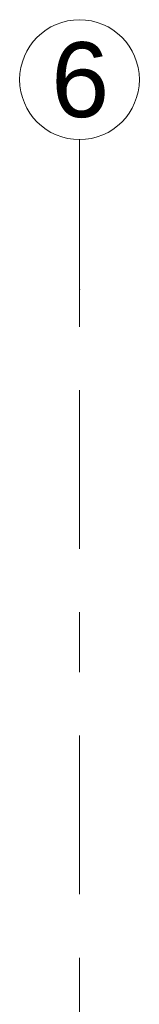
# Model space of a CAD drawing. Header units: metres. Extents: x -3.6 to 84.5, y -11 to 16.8.
# Tile 77 of 229: x 18.43 to 18.63, y 15.163 to 16.805. Entities that reach past the tile are written whole.
import ezdxf

# ---------------------------------------------------------------- set-up
doc = ezdxf.new("R2010")
doc.units = ezdxf.units.M
doc.header["$MEASUREMENT"] = 0
doc.linetypes.add('Strichlinie doppelt', pattern=[0.546806, 0.264583, -0.105833, 0.070556, -0.105833])
doc.layers.add('451 - Universal.Achsen Raster', color=7, linetype='Continuous')
doc.styles.add('ERSTELLTER_STIL_2', font='txt')

msp = doc.modelspace()

# ---------------------------------------------------------------- linework, layer by layer
at = {"layer": '451 - Universal.Achsen Raster', "color": 160, "linetype": 'Strichlinie doppelt', "lineweight": 9, "true_color": 0x3232ff}
for p, q in [((18.53, 16.355), (18.53, 16.605)), ((18.53, -10.585), (18.53, 16.355))]:
    msp.add_line(p, q, dxfattribs=at)
at = {"layer": '451 - Universal.Achsen Raster', "color": 160, "linetype": 'Continuous', "lineweight": 9, "true_color": 0x3232ff}
msp.add_circle((18.53, 16.705), 0.1, dxfattribs=at)
at = {"layer": '451 - Universal.Achsen Raster', "color": 160, "linetype": 'Strichlinie doppelt', "lineweight": 9, "true_color": 0x3232ff}
msp.add_point((18.53, 16.355), dxfattribs=at)
msp.add_point((18.53, 16.355), dxfattribs=at)

# ---------------------------------------------------------------- texts
at = {"layer": '451 - Universal.Achsen Raster', "color": 160, "lineweight": 9, "true_color": 0x3232ff, "insert": (18.4826, 16.7675), "char_height": 0.125, "attachment_point": 1, "style": 'ERSTELLTER_STIL_2'}
msp.add_mtext('\\A1;{\\pql;\\pt0;\\fArial|b0|i0|c0|p38;6}', dxfattribs=at)

doc.saveas('drawing.dxf')
